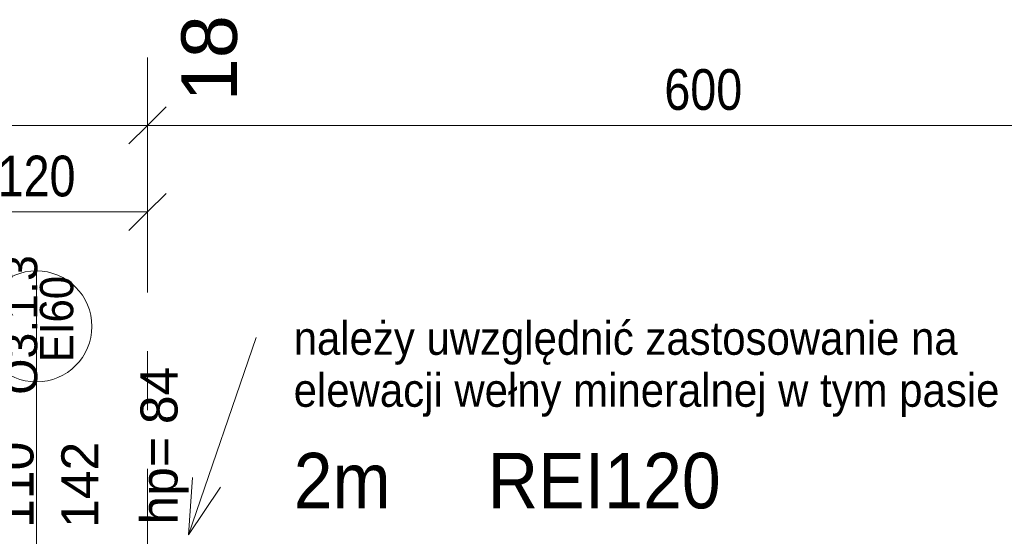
# Model space of a CAD drawing. Header units: centimetres. Extents: x -1737 to 22393, y -8842 to 3838.
# Tile 165 of 174: x 505 to 1037, y 3558 to 3837. Entities that reach past the tile are written whole.
import ezdxf

# ---------------------------------------------------------------- set-up
doc = ezdxf.new("R2010")
doc.units = ezdxf.units.CM
doc.linetypes.add('Oś', pattern=[222.25, 127, -31.75, 31.75, -31.75])
for name, color, linetype, lineweight in [('A-ANNO-DIMS', 211, 'Continuous', 13), ('A-ANNO-DIMS-100', 211, 'Continuous', 13), ('A-GLAZ-IDEN', 152, 'Continuous', 13), ('G-ANNO-TEXT', 231, 'Continuous', 13), ('S-GRID', 1, 'Continuous', 13), ('S-GRID-IDEN', 1, 'Continuous', 13)]:
    doc.layers.add(name, color=color, linetype=linetype, lineweight=lineweight)
doc.styles.add('Arial', font='arial.ttf', dxfattribs={"width": 0.9, "height": 18})
doc.styles.add('Arial Narrow_1', font='ARIALN.TTF', dxfattribs={"height": 22})
doc.styles.add('Arial_11', font='arial.ttf', dxfattribs={"height": 0.2})
doc.styles.add('Arial_4', font='arial.ttf', dxfattribs={"height": 30})
doc.styles.add('Arial_5', font='arial.ttf', dxfattribs={"height": 20})
doc.styles.add('Arial_8', font='arial.ttf', dxfattribs={"width": 0.9, "height": 30})
doc.styles.add('Arial_9', font='arial.ttf', dxfattribs={"height": 18})
doc.dimstyles.new('Diagonal_1_100__0_1_', dxfattribs={"dimscale": 30.48, "dimtxt": 22.515481, "dimasz": 0.656168, "dimexe": 0.164042, "dimexo": 0.0625, "dimgap": 0.065617, "dimtad": 1, "dimdec": 1, "dimrnd": 0.1, "dimdsep": 46, "dimtxsty": 'Arial Narrow_1', "dimblk1": 'OBLIQUE', "dimblk2": 'OBLIQUE', "dimsah": 1, "dimcen": 0.09, "dimazin": 0, "dimtfac": 1, "dimtdec": 4, "dimtix": 1, "dimtmove": 0, "dimatfit": 3, "dimfxl": 0, "dimtvp": 1, "dimtolj": 1, "dimtzin": 0, "dimarcsym": 0})

# ---------------------------------------------------------------- blocks, each defined once
blk = doc.blocks.new('DIMBLOCK107-3_piętro I __3_90 m_ - stan projektowany')
at = {"layer": 'A-ANNO-DIMS-100', "transparency": 16777216}
for p, q in [((-25.62, 3780.24), (-15.62, 3790.24)), ((574.38, 3780.24), (584.38, 3790.24)), ((-25.62, 3780.24), (-35.62, 3770.24)), ((-25.62, 3785.24), (-25.62, 3775.24)), ((-25.62, 3780.24), (-25.62, 3785.24)), ((-25.62, 3780.24), (574.38, 3780.24)), ((574.38, 3780.24), (564.38, 3770.24)), ((574.38, 3785.24), (574.38, 3775.24)), ((574.38, 3780.24), (574.38, 3785.24))]:
    blk.add_line(p, q, dxfattribs=at)
at = {"layer": 'A-ANNO-DIMS-100', "color": 0, "transparency": 16777216, "insert": (253.47, 3810.67), "char_height": 22, "width": 50.1774, "attachment_point": 1, "line_spacing_factor": 0.974696, "style": 'Arial Narrow_1'}
blk.add_mtext('600', dxfattribs=at)
blk = doc.blocks.new('_Oblique')
at = {"color": 0, "linetype": 'ByBlock', "lineweight": -2}
blk.add_line((-0.5, -0.5), (0.5, 0.5), dxfattribs=at)
blk = doc.blocks.new('DIMBLOCK108-3_piętro I __3_90 m_ - stan projektowany')
at = {"layer": 'A-ANNO-DIMS-100', "transparency": 16777216}
for p, q in [((574.38, 3780.24), (584.38, 3790.24)), ((1174.38, 3780.24), (1184.38, 3790.24)), ((574.38, 3780.24), (564.38, 3770.24)), ((574.38, 3785.24), (574.38, 3775.24)), ((574.38, 3780.24), (574.38, 3785.24)), ((574.38, 3780.24), (1174.38, 3780.24)), ((1174.38, 3780.24), (1164.38, 3770.24)), ((1174.38, 3775.24), (1174.38, 3785.24)), ((1174.38, 3780.24), (1174.38, 3775.24))]:
    blk.add_line(p, q, dxfattribs=at)
at = {"layer": 'A-ANNO-DIMS-100', "color": 0, "transparency": 16777216, "insert": (853.47, 3810.67), "char_height": 22, "width": 50.1774, "attachment_point": 1, "line_spacing_factor": 0.974696, "style": 'Arial Narrow_1'}
blk.add_mtext('600', dxfattribs=at)
blk = doc.blocks.new('DIMBLOCK118-3_piętro I __3_90 m_ - stan projektowany')
at = {"layer": 'A-ANNO-DIMS-100', "transparency": 16777216}
for p, q in [((454.38, 3733.49), (464.38, 3743.49)), ((574.38, 3733.49), (584.38, 3743.49)), ((454.38, 3728.49), (454.38, 3738.49)), ((574.38, 3728.49), (574.38, 3738.49)), ((454.38, 3733.49), (444.38, 3723.49)), ((574.38, 3733.49), (454.38, 3733.49)), ((454.38, 3733.49), (454.38, 3728.49)), ((574.38, 3733.49), (564.38, 3723.49)), ((574.38, 3733.49), (574.38, 3728.49))]:
    blk.add_line(p, q, dxfattribs=at)
at = {"layer": 'A-ANNO-DIMS-100', "color": 0, "transparency": 16777216, "insert": (493.47, 3763.92), "char_height": 22, "width": 50.1774, "attachment_point": 1, "line_spacing_factor": 0.974696, "style": 'Arial Narrow_1'}
blk.add_mtext('120', dxfattribs=at)
blk = doc.blocks.new('Okno_PG_typ 100 - metka _wys_parapetu-2491532-3_piętro I __3_90 m_ - stan projektowany')
at = {"layer": 'A-GLAZ-IDEN'}
blk.add_line((0, -1.8946), (0, 0.3677), dxfattribs=at)
blk.add_circle((0, 0.0677), 0.3, dxfattribs=at)
at = {"layer": 'A-GLAZ-IDEN', "insert": (0.5622, -1.0037), "char_height": 0.2, "width": 0.4949, "attachment_point": 1, "rotation": 90, "line_spacing_factor": 0.936439, "style": 'Arial_11'}
blk.add_mtext('\\pt1.27,2.54,3.81,5.08,6.35,7.62,8.89,10.16,11.43,12.7,13.97,15.24,16.51,17.78,19.05,20.32,21.59,22.86,24.13,25.4,26.67,27.94,29.21,30.48,31.75,33.02,34.29,35.56,36.83,38.1,39.37,40.64;hp=', dxfattribs=at)

msp = doc.modelspace()

# ---------------------------------------------------------------- linework, layer by layer
at = {"layer": 'G-ANNO-TEXT', "color": 20}
for q in [(633, 3665.56), (598.6, 3589.99), (613.8, 3584.78)]:
    msp.add_line((596.47, 3559.01), q, dxfattribs=at)
at = {"layer": 'S-GRID', "linetype": 'Oś'}
msp.add_line((574.38, 3816.92), (574.38, 2843.33), dxfattribs=at)

# ---------------------------------------------------------------- block references
at = {"layer": 'A-GLAZ-IDEN', "xscale": 99.99999999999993, "yscale": 99.99999999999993, "zscale": 99.99999999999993}
msp.add_blockref('Okno_PG_typ 100 - metka _wys_parapetu-2491532-3_piętro I __3_90 m_ - stan projektowany', (514.38, 3664.88), dxfattribs=at)

# ---------------------------------------------------------------- texts
at = {"layer": 'A-GLAZ-IDEN', "rotation": 90, "line_spacing_factor": 0.936439}
for s, insert, char_height, width, attachment_point, style in [('\\pt127.00008,253.99998,381.00006,507.99996,635.00004,761.99994,889.00002,1015.99992,1143,1270.00008,1396.99998,1524.00006,1650.99996,1778.00004,1904.99994,2032.00002,2158.99992,2286,2413.00008,2539.99998,2667.00006,2793.99996,2921.00004,3047.99994,3175.00002,3301.99992,3429,3556.00008,3682.99998,3810.00006,3936.99996,4064.00004;O3.1.3', (505.99, 3672.42), 18, 74.8, 5, 'Arial_9'), ('\\pt127,254,381,508,635,762,889,1016,1143,1270,1397,1524,1651,1778,1905,2032,2159,2286,2413,2540,2667,2794,2921,3048,3175,3302,3429,3556,3683,3810,3937,4064;84', (570.6, 3618.79), 20, 32.4, 1, 'Arial_5'), ('\\pt127,254,381,508,635,762,889,1016,1143,1270,1397,1524,1651,1778,1905,2032,2159,2286,2413,2540,2667,2794,2921,3048,3175,3302,3429,3556,3683,3810,3937,4064;110', (502.98, 3586), 20, 48.3, 5, 'Arial_5'), ('\\pt127,254,381,508,635,762,889,1016,1143,1270,1397,1524,1651,1778,1905,2032,2159,2286,2413,2540,2667,2794,2921,3048,3175,3302,3429,3556,3683,3810,3937,4064;142', (537.86, 3586), 20, 48.3, 5, 'Arial_5')]:
    msp.add_mtext(s, dxfattribs=dict(at, insert=insert, char_height=char_height, width=width, attachment_point=attachment_point, style=style))
at = {"layer": 'G-ANNO-TEXT', "color": 1, "insert": (516.3, 3646.09), "char_height": 18, "width": 52.3584, "attachment_point": 1, "rotation": 90, "line_spacing_factor": 0.936439, "style": 'Arial'}
msp.add_mtext('\\pt114.3,228.6,342.9,457.2,571.5,685.8,800.1,914.4,1028.7,1143,1257.3,1371.6,1485.9,1600.2,1714.5,1828.8,1943.1,2057.4,2171.7,2286,2400.3,2514.6,2628.9,2743.2,2857.5,2971.8,3086.1,3200.4,3314.7,3429,3543.3,3657.6; EI60', dxfattribs=at)
at = {"layer": 'G-ANNO-TEXT', "color": 1, "attachment_point": 1, "line_spacing_factor": 0.936439}
for s, insert, char_height, width, style in [('\\pt114.3,228.6,342.9,457.2,571.5,685.8,800.1,914.4,1028.7,1143,1257.3,1371.6,1485.9,1600.2,1714.5,1828.8,1943.1,2057.4,2171.7,2286,2400.3,2514.6,2628.9,2743.2,2857.5,2971.8,3086.1,3200.4,3314.7,3429,3543.3,3657.6;należy uwzględnić zastosowanie na elewacji wełny mineralnej w tym pasie', (653.32, 3674.28), 18, 398.88, 'Arial'), ('\\pt114.3,228.6,342.9,457.2,571.5,685.8,800.1,914.4,1028.7,1143,1257.3,1371.6,1485.9,1600.2,1714.5,1828.8,1943.1,2057.4,2171.7,2286,2400.3,2514.6,2628.9,2743.2,2857.5,2971.8,3086.1,3200.4,3314.7,3429,3543.3,3657.6;2m     REI120', (653.32, 3603.28), 30, 238.7034, 'Arial_8')]:
    msp.add_mtext(s, dxfattribs=dict(at, insert=insert, char_height=char_height, width=width, style=style))
at = {"layer": 'S-GRID-IDEN', "insert": (607.88, 3816.58), "char_height": 30, "width": 48.3, "attachment_point": 5, "rotation": 90, "line_spacing_factor": 0.936439, "style": 'Arial_4'}
msp.add_mtext('\\pt126.9999,254.0001,381,507.9999,635.0001,762,888.9999,1016.0001,1143,1269.9999,1397.0001,1524,1650.9999,1778.0001,1905,2031.9999,2159.0001,2286,2412.9999,2540.0001,2667,2793.9999,2921.0001,3048,3174.9999,3302.0001,3429,3555.9999,3683.0001,3810,3936.9999,4064.0001;18', dxfattribs=at)

# ---------------------------------------------------------------- dimensions: what is measured, and where the dimension line sits
at = {"layer": 'A-ANNO-DIMS'}
for base, p1, p2, override, picture, middle in [((574.38, 3780.24), (-25.62, 3785.24), (574.38, 3785.24), {"dimpost": '<>', "dimfxl": 600}, 'DIMBLOCK107-3_piętro I __3_90 m_ - stan projektowany', (274.38, 3793.47)), ((1174.38, 3780.24), (574.38, 3785.24), (1174.38, 3775.24), {"dimpost": '<>', "dimfxl": 600.083328}, 'DIMBLOCK108-3_piętro I __3_90 m_ - stan projektowany', (874.38, 3793.47))]:
    dim = msp.add_linear_dim(base=base, p1=p1, p2=p2, angle=0, dimstyle='Diagonal_1_100__0_1_', override=override, dxfattribs=at)
    dim.commit()
    dim.dimension.update_dxf_attribs({"geometry": picture, "text_midpoint": middle})
dim = msp.add_linear_dim(base=(454.38, 3733.49), p1=(574.38, 3728.49), p2=(454.38, 3728.49), dimstyle='Diagonal_1_100__0_1_', override={"dimpost": '<>', "dimfxl": 120}, dxfattribs=at)
dim.commit()
dim.dimension.update_dxf_attribs({"geometry": 'DIMBLOCK118-3_piętro I __3_90 m_ - stan projektowany', "text_midpoint": (514.38, 3746.72)})

doc.saveas('drawing.dxf')
